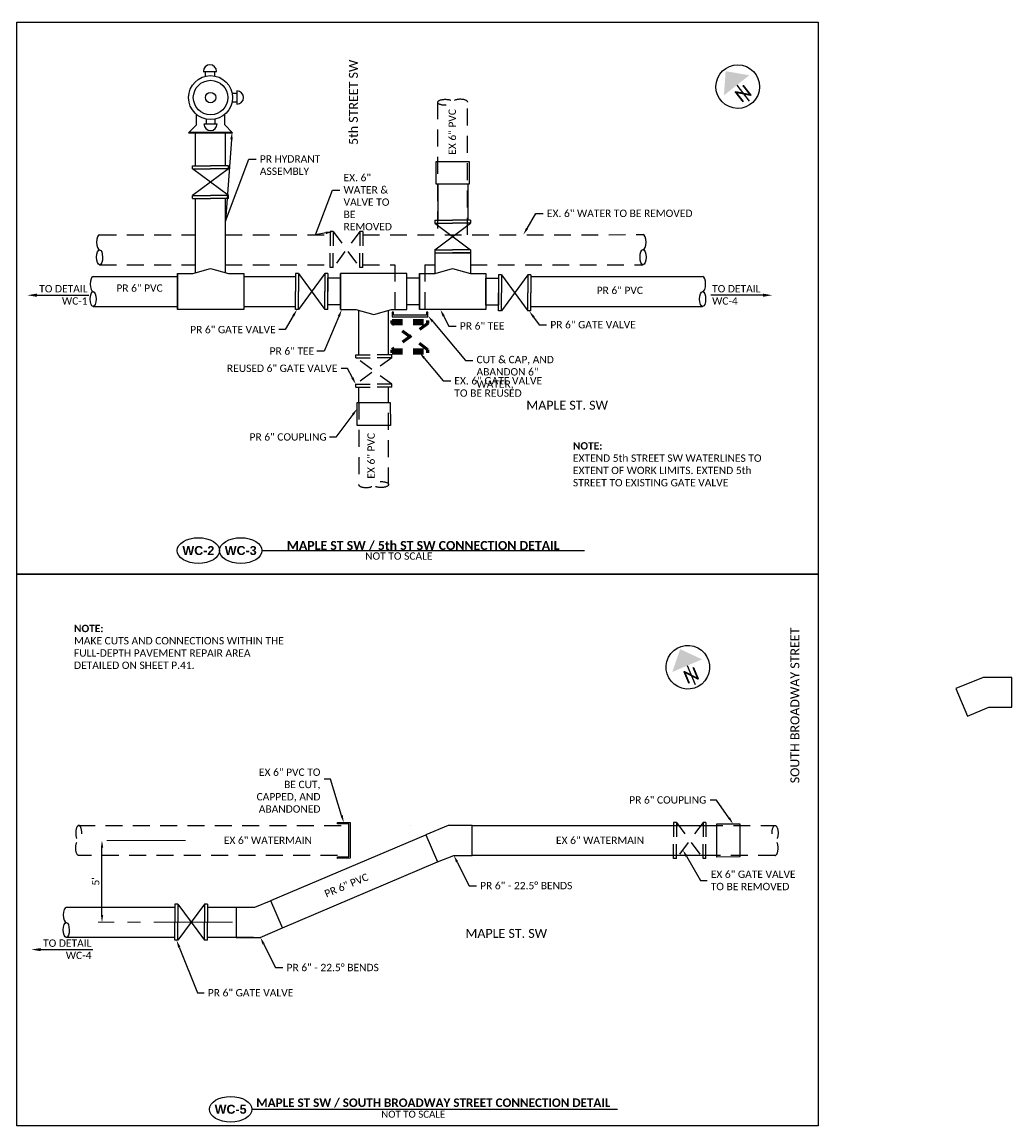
# Model space of a CAD drawing. Header units: feet. Extents: x 2205882 to 2207247, y 306378 to 307009.
# Tile 8 of 12: x 2207219 to 2207229, y 306942 to 306952. Entities that reach past the tile are written whole.
import ezdxf
from ezdxf import colors
from ezdxf.entities.mleader import LeaderData, LeaderLine
from ezdxf.enums import TextEntityAlignment as Align
from ezdxf.math import Vec2, Vec3

# ---------------------------------------------------------------- set-up
doc = ezdxf.new("R2010")
doc.units = ezdxf.units.FT
doc.header["$MEASUREMENT"] = 0
doc.header["$PDMODE"] = 3
doc.header["$PDSIZE"] = -1
for name, pattern in [('3', [0.22, 0.16, -0.06]), ('5', [0.1, 0.05, -0.05]), ('CENTER2', [1.125, 0.75, -0.125, 0.125, -0.125])]:
    doc.linetypes.add(name, pattern=pattern)
for name, color, linetype in [('SH_Border', 7, 'Continuous'), ('SH_Data', 7, 'Continuous'), ('SH_Text', 7, 'Continuous'), ('SH_TextH', 4, 'Continuous'), ('SH_TextM', 7, 'Continuous'), ('UT_P_Water', 133, 'Continuous'), ('UT_P_Water_Cells', 133, 'Continuous'), ('UT_X_Water', 10, '3')]:
    doc.layers.add(name, color=color, linetype=linetype)
doc.layers.add('SH_VPort', color=5, linetype='Continuous', plot=False)
doc.styles.add('Font 70-Main Title', font='calibri.ttf', dxfattribs={"width": 1.15, "height": 0.25})
doc.styles.add('Slanted-Sub Title', font='calibriz.ttf', dxfattribs={"height": 0.17})
doc.styles.add('Straight Normal (0.14) Font 30', font='calibri.ttf', dxfattribs={"height": 0.14})
doc.styles.add('Straight Sub-Title (0.17) Font 30', font='calibri.ttf', dxfattribs={"height": 0.17})
doc.styles.add('Straight-Normal', font='calibri.ttf', dxfattribs={"height": 0.14})
doc.styles.add('Straight-Norrmal', font='calibri.ttf', dxfattribs={"height": 0.14})
doc.styles.add('StraightNormal', font='calibri.ttf', dxfattribs={"height": 0.14})
doc.styles.add('WEQ-0.17 BOLD', font='arialbd.ttf', dxfattribs={"height": 0.17})
doc.dimstyles.new('Dec Straight 0', dxfattribs={"dimtxt": 0.14, "dimasz": 0.14, "dimexe": 0.07, "dimexo": 0.07, "dimgap": 0.05, "dimtad": 1, "dimdec": 0, "dimzin": 0, "dimdsep": 46, "dimtxsty": 'StraightNormal', "dimcen": 0.07, "dimclrd": 256, "dimclre": 256, "dimclrt": 256, "dimaunit": 1, "dimadec": 4, "dimazin": 0, "dimtfac": 1, "dimtdec": 0, "dimtofl": 0, "dimtmove": 0, "dimatfit": 3, "dimfxl": 1, "dimtolj": 1, "dimtzin": 0, "dimlwd": -1, "dimlwe": -1, "dimarcsym": 0})

# ---------------------------------------------------------------- blocks, each defined once
blk = doc.blocks.new('end-flat-1')
at = {"color": 10}
blk.add_ellipse((0, -0.083), major_axis=(0.0002, -0.0833), ratio=0.401763, start_param=3.141593, end_param=6.283185, dxfattribs=at)
blk.add_ellipse((0, -0.25), major_axis=(0.0002, -0.0833), ratio=0.401763, dxfattribs=at)
blk = doc.blocks.new('end-flat-2')
at = {"color": 10}
for centre, end_param in [((0, -0.083), 6.283185), ((0, -0.25), 9.424778)]:
    blk.add_ellipse(centre, major_axis=(0.0002, 0.0833), ratio=0.401763, start_param=3.141593, end_param=end_param, dxfattribs=at)
blk = doc.blocks.new('end-flat-4')
at = {"color": 133}
for centre, end_param in [((0, -0.083), 6.283185), ((0, -0.25), 9.424778)]:
    blk.add_ellipse(centre, major_axis=(0.0002, 0.0833), ratio=0.401763, start_param=3.141593, end_param=end_param, dxfattribs=at)
blk = doc.blocks.new('end-flat-5')
at = {"color": 133}
blk.add_ellipse((0, -0.083), major_axis=(0.0002, -0.0833), ratio=0.401763, start_param=3.141593, end_param=6.283185, dxfattribs=at)
blk.add_ellipse((0, -0.25), major_axis=(0.0002, -0.0833), ratio=0.401763, dxfattribs=at)
blk = doc.blocks.new('000VALVE_6')
for p, q in [((-0.148, 0.2), (-0.181, 0.2)), ((-0.181, 0.2), (-0.181, 0)), ((-0.148, 0.2), (-0.148, 0)), ((0.148, 0.2), (-0.148, -0.2)), ((-0.148, 0.2), (0.148, -0.2)), ((0.181, 0.2), (0.148, 0.2)), ((0.148, 0.2), (0.148, 0)), ((0.181, 0.2), (0.181, 0)), ((-0.181, -0.2), (-0.181, 0)), ((-0.148, -0.2), (-0.148, 0)), ((0.148, -0.2), (0.148, 0)), ((0.181, -0.2), (0.181, 0)), ((-0.148, -0.2), (-0.181, -0.2)), ((0.181, -0.2), (0.148, -0.2))]:
    blk.add_line(p, q)
blk = doc.blocks.new('end-flat-1-flat-2')
at = {"color": 10}
blk.add_ellipse((-0.25, 0), major_axis=(-0.0833, -0.0002), ratio=0.401763, dxfattribs=at)
blk.add_ellipse((-0.083, 0), major_axis=(-0.0833, -0.0002), ratio=0.401763, start_param=3.141593, end_param=6.283185, dxfattribs=at)
blk = doc.blocks.new('NARROW')
at = {"layer": 'SH_Data', "color": 7, "linetype": 'Continuous'}
blk.add_line((0, 0.033), (0, -0.354), dxfattribs=at)
blk.add_arc((0, 0), 0.415, 129.7798, 129.7633, dxfattribs=at)
blk.add_solid([(0, 0.374), (-0.308, 0.033), (0.308, 0.033)], dxfattribs=at)
at = {"layer": 'SH_Data', "color": 7, "linetype": 'Continuous', "style": 'Font 70-Main Title', "width": 1.15}
blk.add_text('N', height=0.25, dxfattribs=at).set_placement((-0.001, -0.166), align=Align.MIDDLE_CENTER)
blk = doc.blocks.new('*D1026')
at = {"layer": 'Defpoints', "color": 0, "transparency": 16777216}
for p in [(2207219.974, 306944.703), (2207220.805, 306944.703), (2207221.251, 306943.924, -86.942)]:
    blk.add_point(p, dxfattribs=at)
at = {"layer": 'SH_TextM', "linetype": 'CENTER2', "lineweight": 15, "transparency": 16777216}
for p, q in [((2207220.77, 306944.703), (2207219.939, 306944.703)), ((2207221.216, 306943.924), (2207219.939, 306943.924))]:
    blk.add_line(p, q, dxfattribs=at)
at = {"layer": 'SH_TextM', "transparency": 16777216}
blk.add_line((2207219.974, 306943.994), (2207219.974, 306944.633), dxfattribs=at)
for points in [[(2207219.963, 306944.633), (2207219.986, 306944.633), (2207219.974, 306944.703)], [(2207219.963, 306943.994), (2207219.986, 306943.994), (2207219.974, 306943.924)]]:
    blk.add_solid(points, dxfattribs=at)
at = {"layer": 'SH_TextM', "transparency": 16777216, "insert": (2207219.914, 306944.313), "char_height": 0.07, "attachment_point": 5, "rotation": 90, "style": 'StraightNormal'}
blk.add_mtext("\\A1;5'", dxfattribs=at)

msp = doc.modelspace()

# ---------------------------------------------------------------- linework, layer by layer
at = {"color": 252, "linetype": '5', "lineweight": 60}
for p, q in [((2207222.733, 306949.621, -252.133), (2207222.733, 306949.65, -252.133)), ((2207222.733, 306949.65, -252.133), (2207223.075, 306949.65, -252.133)), ((2207222.733, 306949.621, -252.133), (2207223.075, 306949.621, -252.133)), ((2207223.075, 306949.369, -252.133), (2207222.733, 306949.621, -252.133)), ((2207223.075, 306949.621, -252.133), (2207222.733, 306949.369, -252.133)), ((2207223.075, 306949.621, -252.133), (2207223.075, 306949.65, -252.133)), ((2207222.733, 306949.341, -252.133), (2207222.733, 306949.369, -252.133)), ((2207222.733, 306949.369, -252.133), (2207223.075, 306949.369, -252.133)), ((2207222.733, 306949.341, -252.133), (2207223.075, 306949.341, -252.133)), ((2207223.075, 306949.341, -252.133), (2207223.075, 306949.369, -252.133))]:
    msp.add_line(p, q, dxfattribs=at)
at = {"layer": 'SH_Border'}
for points in [[(2207221.496, 306947.46), (2207224.563, 306947.46)], [(2207221.4, 306942.145), (2207224.879, 306942.145)]]:
    msp.add_lwpolyline(points, dxfattribs=at)
for centre in [(2207220.891, 306947.46), (2207221.294, 306947.46), (2207221.198, 306942.145)]:
    msp.add_ellipse(centre, major_axis=(0.202, 0), ratio=0.60599, dxfattribs=at)
at = {"layer": 'SH_TextM', "color": 9, "linetype": 'ByBlock', "lineweight": -2}
for points in [[(2207219.355, 306949.889), (2207219.848, 306949.889)], [(2207226.261, 306949.889), (2207225.767, 306949.889)], [(2207219.392, 306943.664), (2207219.886, 306943.664)]]:
    msp.add_lwpolyline(points, dxfattribs=at)
at = {"layer": 'SH_TextM', "color": 9}
for points in [[(2207219.355, 306949.874), (2207219.265, 306949.889), (2207219.355, 306949.904)], [(2207226.261, 306949.874), (2207226.351, 306949.889), (2207226.261, 306949.904)], [(2207219.392, 306943.649), (2207219.302, 306943.664), (2207219.392, 306943.679)]]:
    msp.add_solid(points, dxfattribs=at)
at = {"layer": 'SH_VPort', "elevation": -1738.845}
for points in [[(2207219.163, 306952.487), (2207226.788, 306952.487), (2207226.788, 306947.237), (2207219.163, 306947.237)], [(2207219.163, 306947.237), (2207226.788, 306947.237), (2207226.788, 306941.987), (2207219.163, 306941.987)]]:
    msp.add_lwpolyline(points, close=True, dxfattribs=at)
at = {"layer": 'UT_P_Water'}
for p, q in [((2207221.581, 306944.13, 1.263), (2207223.056, 306944.756, -86.942)), ((2207221.69, 306943.872, 1.263), (2207223.165, 306944.498, -86.942)), ((2207220.668, 306944.066, -86.942), (2207219.634, 306944.066, -86.942)), ((2207221.356, 306944.066, -86.942), (2207220.977, 306944.066, -86.942)), ((2207220.668, 306943.781, -86.942), (2207219.634, 306943.781, -86.942)), ((2207221.416, 306943.781, -86.942), (2207220.977, 306943.781, -86.942))]:
    msp.add_line(p, q, dxfattribs=at)
for points, elevation in [([(2207223.467, 306950.945), (2207223.154, 306950.945), (2207223.152, 306951.161), (2207223.467, 306951.161)], -252.133), ([(2207222.402, 306948.867), (2207222.716, 306948.867), (2207222.718, 306948.651), (2207222.402, 306948.651)], -252.133), ([(2207228.356, 306946.254), (2207228.098, 306946.149), (2207228.207, 306945.886), (2207228.409, 306945.969), (2207228.63, 306945.969), (2207228.63, 306946.254)], -86.942), ([(2207222.213, 306944.546), (2207222.321, 306944.547), (2207222.321, 306944.86), (2207222.213, 306944.86), (2207222.213, 306944.874), (2207222.335, 306944.874), (2207222.335, 306944.533), (2207222.213, 306944.532)], -86.942), ([(2207223.267, 306944.845), (2207223.056, 306944.756), (2207223.165, 306944.498), (2207223.321, 306944.56), (2207223.496, 306944.56), (2207223.496, 306944.845)], -86.942), ([(2207226.041, 306944.86), (2207226.041, 306944.547), (2207225.824, 306944.545), (2207225.824, 306944.861)], -86.942), ([(2207221.48, 306943.781), (2207221.691, 306943.871), (2207221.581, 306944.129), (2207221.426, 306944.066), (2207221.251, 306944.066), (2207221.251, 306943.781)], -86.942)]:
    msp.add_lwpolyline(points, close=True, dxfattribs=dict(at, elevation=elevation))
at = {"layer": 'UT_P_Water', "elevation": -86.942}
for points in [[(2207223.491, 306944.845), (2207225.824, 306944.845)], [(2207225.824, 306944.56), (2207223.496, 306944.56)]]:
    msp.add_lwpolyline(points, dxfattribs=at)
at = {"layer": 'UT_P_Water_Cells'}
for p, q in [((2207220.938, 306952.018, -252.133), (2207221.063, 306952.018, -252.133)), ((2207221.258, 306951.832, -252.133), (2207221.258, 306951.706, -252.133)), ((2207220.872, 306951.509, -252.133), (2207220.872, 306951.61, -252.133)), ((2207221.143, 306951.509, -252.133), (2207221.143, 306951.61, -252.133)), ((2207220.872, 306951.509, -252.133), (2207220.798, 306951.435, -252.133)), ((2207220.798, 306951.435, -252.133), (2207221.216, 306951.435, -252.133)), ((2207220.804, 306951.441, -252.133), (2207221.211, 306951.441, -252.133)), ((2207220.945, 306951.518, -252.133), (2207221.07, 306951.518, -252.133)), ((2207221.216, 306951.435, -252.133), (2207221.143, 306951.509, -252.133)), ((2207223.168, 306950.945, -252.133), (2207223.168, 306950.602, -252.133)), ((2207223.453, 306950.945, -252.133), (2207223.453, 306950.602, -252.133)), ((2207223.142, 306950.095, -252.133), (2207223.142, 306950.293, -252.133)), ((2207223.479, 306950.293, -252.133), (2207223.479, 306950.095, -252.133)), ((2207219.89, 306950.066, -252.133), (2207220.691, 306950.066, -252.133)), ((2207221.324, 306950.066, -252.133), (2207221.815, 306950.066, -252.133)), ((2207224.054, 306950.066, -252.133), (2207225.688, 306950.066, -252.133)), ((2207219.89, 306949.782, -252.133), (2207220.691, 306949.782, -252.133)), ((2207221.324, 306949.782, -252.133), (2207221.815, 306949.782, -252.133)), ((2207224.054, 306949.782, -252.133), (2207225.688, 306949.782, -252.133)), ((2207222.416, 306949.323, -252.133), (2207222.416, 306949.746, -252.133)), ((2207222.701, 306949.323, -252.133), (2207222.701, 306949.746, -252.133)), ((2207222.416, 306948.867, -252.133), (2207222.416, 306949.014, -252.133)), ((2207222.701, 306948.867, -252.133), (2207222.701, 306949.014, -252.133))]:
    msp.add_line(p, q, dxfattribs=at)
at = {"layer": 'UT_P_Water_Cells', "elevation": -252.133}
for points in [[(2207220.958, 306951.972), (2207220.958, 306952.018), (2207221.043, 306952.018), (2207221.043, 306951.975)], [(2207221.213, 306951.812), (2207221.258, 306951.812), (2207221.258, 306951.726), (2207221.213, 306951.726)], [(2207220.965, 306951.564), (2207220.965, 306951.518), (2207221.05, 306951.518), (2207221.05, 306951.564)], [(2207220.865, 306951.12), (2207220.865, 306951.435)], [(2207221.149, 306951.12), (2207221.149, 306951.435)], [(2207220.865, 306950.103), (2207220.865, 306950.811)], [(2207221.149, 306950.103), (2207221.149, 306950.811)], [(2207223.142, 306950.293), (2207223.479, 306950.293)], [(2207220.691, 306950.095), (2207220.691, 306949.754), (2207220.691, 306950.095), (2207220.839, 306950.095), (2207221.007, 306950.143), (2207221.176, 306950.095), (2207221.324, 306950.095), (2207221.324, 306949.754), (2207220.691, 306949.754)], [(2207220.839, 306950.095), (2207221.007, 306950.143), (2207221.176, 306950.095)]]:
    msp.add_lwpolyline(points, dxfattribs=at)
for points in [[(2207222.243, 306949.754), (2207222.243, 306950.095), (2207222.243, 306949.754), (2207222.39, 306949.754), (2207222.559, 306949.705), (2207222.727, 306949.754), (2207222.875, 306949.754), (2207222.875, 306950.095), (2207222.243, 306950.095)], [(2207222.994, 306950.095), (2207222.994, 306949.754), (2207222.994, 306950.095), (2207223.142, 306950.095), (2207223.31, 306950.143), (2207223.479, 306950.095), (2207223.627, 306950.095), (2207223.627, 306949.754), (2207222.994, 306949.754)], [(2207222.124, 306949.796), (2207222.124, 306950.053), (2207222.243, 306950.053), (2207222.243, 306949.796)], [(2207222.875, 306949.796), (2207222.875, 306950.053), (2207222.994, 306950.053), (2207222.994, 306949.796)], [(2207223.627, 306949.794), (2207223.627, 306950.05), (2207223.746, 306950.05), (2207223.746, 306949.794)], [(2207223.075, 306949.729), (2207223.06, 306949.729), (2207223.06, 306949.698), (2207222.747, 306949.698), (2207222.747, 306949.729), (2207222.733, 306949.729), (2207222.733, 306949.684), (2207223.075, 306949.684)]]:
    msp.add_lwpolyline(points, close=True, dxfattribs=at)
at = {"layer": 'UT_P_Water_Cells'}
for radius in [0.209, 0.164, 0.0497]:
    msp.add_circle((2207221.007, 306951.769, -252.133), radius, dxfattribs=at)
for centre, start, end in [((2207221.001, 306952.018, -252.133), 0, 180), ((2207221.258, 306951.769, -252.133), 270, 90), ((2207221.007, 306951.518, -252.133), 180, 0)]:
    msp.add_arc(centre, 0.0627, start, end, dxfattribs=at)
at = {"layer": 'UT_X_Water'}
for p, q in [((2207222.761, 306950.179, -252.133), (2207222.761, 306949.698, -252.133)), ((2207223.046, 306950.179, -252.133), (2207223.046, 306949.698, -252.133))]:
    msp.add_line(p, q, dxfattribs=at)
for points, elevation in [([(2207223.166, 306951.724), (2207223.166, 306950.464)], -252.133), ([(2207223.451, 306950.464), (2207223.451, 306951.724)], -252.133), ([(2207219.951, 306950.464), (2207220.865, 306950.464)], -252.133), ([(2207221.149, 306950.464), (2207222.146, 306950.464)], -252.133), ([(2207222.455, 306950.464), (2207225.121, 306950.465)], -252.133), ([(2207219.952, 306950.179), (2207220.865, 306950.179)], -252.133), ([(2207221.149, 306950.179), (2207222.146, 306950.179)], -252.133), ([(2207222.455, 306950.179), (2207222.761, 306950.179)], -252.133), ([(2207223.046, 306950.179), (2207223.142, 306950.179)], -252.133), ([(2207223.479, 306950.179), (2207225.121, 306950.179)], -252.133), ([(2207222.416, 306948.867), (2207222.416, 306948.089)], -252.133), ([(2207222.701, 306948.089), (2207222.701, 306948.867)], -252.133), ([(2207219.748, 306944.845), (2207222.321, 306944.845)], -86.942), ([(2207225.72, 306944.845), (2207226.376, 306944.845)], -86.942), ([(2207222.213, 306944.56), (2207219.753, 306944.56)], -86.942), ([(2207226.377, 306944.56), (2207225.72, 306944.56)], -86.942)]:
    msp.add_lwpolyline(points, dxfattribs=dict(at, elevation=elevation))
at = {"layer": 'UT_X_Water', "elevation": -86.942}
msp.add_lwpolyline([(2207222.907, 306944.845), (2207222.907, 306944.845)], close=True, dxfattribs=at)

# ---------------------------------------------------------------- block references
at = {"xscale": 0.855, "yscale": 0.855, "zscale": 0.855}
for name, p in [('end-flat-1', (2207219.951, 306950.464, -252.133)), ('end-flat-2', (2207225.121, 306950.465, -252.133)), ('end-flat-5', (2207219.89, 306950.066, -252.133)), ('end-flat-4', (2207225.688, 306950.066, -252.133)), ('end-flat-5', (2207219.634, 306944.065, -86.942))]:
    msp.add_blockref(name, p, dxfattribs=at)
at = {"layer": 'SH_Border', "xscale": 0.5, "yscale": 0.5, "zscale": 0.5}
for p, rotation in [((2207226.022, 306951.873), 38.18755425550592), ((2207225.547, 306946.35), 22.98299999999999)]:
    msp.add_blockref('NARROW', p, dxfattribs=dict(at, rotation=rotation))
at = {"layer": 'UT_P_Water', "xscale": 0.8550071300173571, "yscale": 0.8550071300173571, "zscale": 0.8550071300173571, "rotation": 89.99995473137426}
msp.add_blockref('000VALVE_6', (2207223.31, 306950.448, -252.133), dxfattribs=at)
at = {"layer": 'UT_P_Water', "xscale": 0.8550071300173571, "yscale": 0.8550071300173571, "zscale": 0.8550071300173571}
msp.add_blockref('000VALVE_6', (2207220.823, 306943.924, -86.942), dxfattribs=at)
at = {"layer": 'UT_P_Water_Cells', "xscale": 0.855, "yscale": 0.855, "zscale": 0.855, "rotation": 270}
msp.add_blockref('000VALVE_6', (2207221.007, 306950.965, -252.133), dxfattribs=at)
at = {"layer": 'UT_P_Water_Cells', "xscale": 0.855, "yscale": 0.855, "zscale": 0.855}
for p in [(2207221.969, 306949.924, -252.133), (2207223.9, 306949.911, -252.133)]:
    msp.add_blockref('000VALVE_6', p, dxfattribs=at)
at = {"layer": 'UT_X_Water', "xscale": 0.855, "yscale": 0.855, "zscale": 0.855}
for name, p in [('end-flat-1-flat-2', (2207223.453, 306951.724, -252.133)), ('000VALVE_6', (2207222.3, 306950.323, -252.133)), ('000VALVE_6', (2207225.565, 306944.703, -86.942))]:
    msp.add_blockref(name, p, dxfattribs=at)
at = {"layer": 'UT_X_Water'}
for name, p, xscale, yscale, zscale, rotation in [('000VALVE_6', (2207222.559, 306949.168, -252.133), 0.8550071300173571, 0.8550071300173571, 0.8550071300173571, 269.9999547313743), ('end-flat-1-flat-2', (2207222.416, 306948.088, -252.133), 0.855, 0.855, 0.855, 180), ('end-flat-1-flat-2', (2207219.753, 306944.56, -86.942), -0.8550000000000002, 0.8550000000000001, 0.855, 90.00003843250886), ('end-flat-1-flat-2', (2207226.377, 306944.56, -86.942), 0.855, 0.855, 0.855, 270)]:
    msp.add_blockref(name, p, dxfattribs=dict(at, xscale=xscale, yscale=yscale, zscale=zscale, rotation=rotation))

# ---------------------------------------------------------------- texts
at = {"layer": 'SH_Text'}
for s, width, gutter_width, insert, char_height, attachment_point, style in [('{\\fCalibri|b1|i0|c0|p34;MAPLE ST SW / 5th ST SW CONNECTION DETAIL}', 3.26599, 0.425, (2207223.03, 306947.46), 0.085, 8, 'Straight Sub-Title (0.17) Font 30'), ('WC-2', 0.44087, 0.212, (2207220.891, 306947.46), 0.085, 5, 'WEQ-0.17 BOLD'), ('WC-3', 0.44087, 0.212, (2207221.294, 306947.46), 0.085, 5, 'WEQ-0.17 BOLD'), ('NOT TO SCALE', 3.17987, 0.35, (2207222.798, 306947.443), 0.07, 2, 'Straight Normal (0.14) Font 30'), ('{\\fCalibri|b1|i0|c0|p34;MAPLE ST SW / SOUTH BROADWAY STREET CONNECTION DETAIL}', 4.02546, 0.404, (2207223.126, 306942.162, -86.942), 0.08075, 8, 'Straight Sub-Title (0.17) Font 30'), ('WC-5', 0.44087, 0.212, (2207221.198, 306942.145), 0.085, 5, 'WEQ-0.17 BOLD'), ('NOT TO SCALE', 3.02088, 0.333, (2207222.935, 306942.132, -86.942), 0.0665, 2, 'Straight Normal (0.14) Font 30')]:
    msp.add_mtext_dynamic_manual_height_columns(s, width=width, gutter_width=gutter_width, heights=[0], dxfattribs=dict(at, insert=insert, char_height=char_height, attachment_point=attachment_point, style=style))
at = {"layer": 'SH_TextH', "char_height": 0.085, "attachment_point": 8, "rotation": 90, "style": 'Slanted-Sub Title'}
for s, insert, width in [('5th STREET SW', (2207222.409, 306951.724, -252.133), 0.92975), ('SOUTH BROADWAY STREET', (2207226.609, 306945.987), 1.68478)]:
    msp.add_mtext(s, dxfattribs=dict(at, insert=insert, width=width))
at = {"layer": 'SH_TextH', "char_height": 0.085, "width": 0.81837, "attachment_point": 8, "style": 'Slanted-Sub Title'}
for insert in [(2207224.399, 306948.799, -252.133), (2207223.82, 306943.775)]:
    msp.add_mtext('MAPLE ST. SW', dxfattribs=dict(at, insert=insert))
at = {"layer": 'SH_TextM', "char_height": 0.07, "attachment_point": 1, "rotation": 90, "style": 'Straight Normal (0.14) Font 30'}
for insert in [(2207223.271, 306951.225, -252.133), (2207222.499, 306948.144, -252.133)]:
    msp.add_mtext('EX 6" PVC', dxfattribs=dict(at, insert=insert))
at = {"layer": 'SH_TextM', "char_height": 0.07}
for s, insert, width, attachment_point, style in [('TO DETAIL\\PWC-1', (2207219.837, 306949.986), 0.58884, 3, 'Straight-Norrmal'), ('PR 6" PVC', (2207220.111, 306949.992), 1.57188, 1, 'Straight-Norrmal'), ('PR 6" PVC', (2207224.68, 306949.97), 1.57188, 1, 'Straight-Norrmal'), ('TO DETAIL\\PWC-4', (2207225.778, 306949.986), 0.58884, 1, 'Straight-Norrmal'), ('{\\fCalibri|b1|i0|c0|p34;NOTE:\\P}EXTEND 5th STREET SW WATERLINES TO EXTENT OF WORK LIMITS. EXTEND 5th STREET TO EXISTING GATE VALVE', (2207224.454, 306948.491), 2.01076, 1, 'Straight-Normal'), ('{\\fCalibri|b1|i0|c0|p34;NOTE:\\P}MAKE CUTS AND CONNECTIONS WITHIN THE FULL-DEPTH PAVEMENT REPAIR AREA DETAILED ON SHEET P.41. ', (2207219.708, 306946.754), 2.01076, 1, 'Straight-Normal'), ('TO DETAIL\\PWC-4', (2207219.874, 306943.761), 0.58884, 3, 'Straight-Norrmal')]:
    msp.add_mtext(s, dxfattribs=dict(at, insert=insert, width=width, attachment_point=attachment_point, style=style))
at = {"layer": 'SH_TextM', "char_height": 0.07, "attachment_point": 1, "style": 'Straight Normal (0.14) Font 30'}
for insert in [(2207221.133, 306944.739), (2207224.293, 306944.739)]:
    msp.add_mtext('EX 6" WATERMAIN', dxfattribs=dict(at, insert=insert))
at = {"layer": 'SH_TextM', "insert": (2207222.082, 306944.224), "char_height": 0.07, "width": 1.57188, "attachment_point": 1, "rotation": 22.5, "style": 'Straight-Norrmal'}
msp.add_mtext('PR 6" PVC', dxfattribs=at)

# ---------------------------------------------------------------- dimensions: what is measured, and where the dimension line sits
at = {"layer": 'SH_TextM'}
dim = msp.add_linear_dim(base=(2207219.974, 306944.703), p1=(2207221.251, 306943.924, -86.942), p2=(2207220.805, 306944.703), angle=90, text="5'", dimstyle='Dec Straight 0', override={"dimpost": "'", "dimlwe": 15}, dxfattribs=at)
dim.commit()
dim.dimension.update_dxf_attribs({"geometry": '*D1026', "text_midpoint": (2207219.914, 306944.313)})

# ---------------------------------------------------------------- leaders
ml = msp.add_multileader_mtext('Standard', dxfattribs=at)
ml.set_content('PR HYDRANT ASSEMBLY', color=256, style='StraightNormal')
ml.set_leader_properties(color=256, lineweight=-1)
ml.build(insert=Vec2(0, 0))
ml.multileader.update_dxf_attribs({"text_left_attachment_type": 2, "text_right_attachment_type": 2, "dogleg_length": 0.14, "arrow_head_size": 0.07, "scale": 0.5})
ctx = ml.context
ctx.base_point, ctx.scale, ctx.char_height, ctx.arrow_head_size, ctx.landing_gap_size, ctx.plane_origin = Vec3(2207221.441, 306951.184, -252.133), 0.5, 0.07, 0.07, 0.035, Vec3(2207220.993, 306951.223, -252.133)
ctx.left_attachment, ctx.right_attachment = 2, 2
notes = []
notes.append((ctx, [(0, (1, 1, 0), (2207221.371, 306951.184, -252.133), (1, 0), 0.07, [(1, [(2207221.211, 306951.441, -252.133), (2207221.149, 306950.592, -252.133)], 0, [])])]))
ctx.mtext.insert, ctx.mtext.width, ctx.mtext.flow_direction = Vec3(2207221.476, 306951.22, -252.133), 1.42006, 5
ml = msp.add_multileader_mtext('Standard', dxfattribs=at)
ml.set_content('EX. 6" WATER & VALVE TO BE REMOVED', color=256, style='StraightNormal')
ml.set_leader_properties(color=256, lineweight=-1)
ml.build(insert=Vec2(0, 0))
ml.multileader.update_dxf_attribs({"text_left_attachment_type": 2, "text_right_attachment_type": 2, "dogleg_length": 0.14, "arrow_head_size": 0.07, "scale": 0.5})
ctx = ml.context
ctx.base_point, ctx.scale, ctx.char_height, ctx.arrow_head_size, ctx.landing_gap_size, ctx.plane_origin = Vec3(2207222.237, 306950.889, -252.133), 0.5, 0.07, 0.07, 0.035, Vec3(2207221.663, 306950.464, -252.133)
ctx.left_attachment, ctx.right_attachment = 2, 2
notes.append((ctx, [(1, (1, 1, 0), (2207222.167, 306950.889, -252.133), (1, 0), 0.07, [(0, [(2207222.173, 306950.494, -252.133), (2207222.006, 306950.464, -252.133)], 0, [])])]))
ctx.mtext.insert, ctx.mtext.width, ctx.mtext.flow_direction = Vec3(2207222.272, 306951.043, -252.133), 0.91901, 5
ml = msp.add_multileader_mtext('Standard', dxfattribs=at)
ml.set_content('EX. 6" WATER TO BE REMOVED', color=256, style='StraightNormal')
ml.set_leader_properties(color=256, lineweight=-1)
ml.build(insert=Vec2(0, 0))
ml.multileader.update_dxf_attribs({"text_left_attachment_type": 2, "text_right_attachment_type": 2, "dogleg_length": 0.14, "arrow_head_size": 0.07, "scale": 0.5})
ctx = ml.context
ctx.base_point, ctx.scale, ctx.char_height, ctx.arrow_head_size, ctx.landing_gap_size, ctx.plane_origin = Vec3(2207224.172, 306950.667, -252.133), 0.5, 0.07, 0.07, 0.035, Vec3(2207223.792, 306951.216, -252.133)
ctx.left_attachment, ctx.right_attachment = 2, 2
notes.append((ctx, [(0, (1, 1, 0), (2207224.102, 306950.667, -252.133), (1, 0), 0.07, [(0, [(2207223.982, 306950.464, -252.133)], 0, [])])]))
ctx.mtext.insert, ctx.mtext.flow_direction = Vec3(2207224.207, 306950.703, -252.133), 5
ml = msp.add_multileader_mtext('Standard', dxfattribs=at)
ml.set_content('PR 6" GATE VALVE', color=256, style='StraightNormal')
ml.set_leader_properties(color=256, lineweight=-1)
ml.build(insert=Vec2(0, 0))
ml.multileader.update_dxf_attribs({"text_left_attachment_type": 2, "text_right_attachment_type": 2, "dogleg_length": 0.125, "arrow_head_size": 0.07, "scale": 0.5})
ctx = ml.context
ctx.base_point, ctx.scale, ctx.char_height, ctx.arrow_head_size, ctx.landing_gap_size, ctx.plane_origin = Vec3(2207220.778, 306949.562, -165.19), 0.5, 0.07, 0.07, 0.035, Vec3(2207220.014, 306949.94, -165.19)
ctx.left_attachment, ctx.right_attachment = 2, 2
notes.append((ctx, [(1, (1, 1, 0), (2207221.718, 306949.562, -165.19), (-1, 0), 0.0625, [(1, [(2207221.829, 306949.753, -165.19)], 0, [])])]))
ctx.mtext.insert, ctx.mtext.flow_direction = Vec3(2207220.813, 306949.597, -165.19), 5
ml = msp.add_multileader_mtext('Standard', dxfattribs=at)
ml.set_content('PR 6" TEE', color=256, style='StraightNormal')
ml.set_leader_properties(color=256, lineweight=-1)
ml.build(insert=Vec2(0, 0))
ml.multileader.update_dxf_attribs({"text_left_attachment_type": 2, "text_right_attachment_type": 2, "dogleg_length": 0.14, "arrow_head_size": 0.07, "scale": 0.5})
ctx = ml.context
ctx.base_point, ctx.scale, ctx.char_height, ctx.arrow_head_size, ctx.landing_gap_size, ctx.plane_origin = Vec3(2207221.534, 306949.357, -252.133), 0.5, 0.07, 0.07, 0.035, Vec3(2207221.578, 306949.702, -252.133)
ctx.left_attachment, ctx.right_attachment = 2, 2
notes.append((ctx, [(1, (1, 1, 0), (2207222.087, 306949.357, -252.133), (-1, 0), 0.07, [(0, [(2207222.255, 306949.752, -252.133)], 0, [])])]))
ctx.mtext.insert, ctx.mtext.flow_direction = Vec3(2207221.569, 306949.393, -252.133), 5
ml = msp.add_multileader_mtext('Standard', dxfattribs=at)
ml.set_content('CUT & CAP, AND ABANDON 6" WATER,', color=256, style='StraightNormal')
ml.set_leader_properties(color=256, lineweight=-1)
ml.build(insert=Vec2(0, 0))
ml.multileader.update_dxf_attribs({"text_left_attachment_type": 2, "text_right_attachment_type": 2, "dogleg_length": 0.14, "arrow_head_size": 0.07, "scale": 0.5})
ctx = ml.context
ctx.base_point, ctx.scale, ctx.char_height, ctx.arrow_head_size, ctx.landing_gap_size, ctx.plane_origin = Vec3(2207223.502, 306949.268, -252.133), 0.5, 0.07, 0.07, 0.035, Vec3(2207223.081, 306949.627, -252.133)
ctx.left_attachment, ctx.right_attachment = 2, 2
notes.append((ctx, [(0, (1, 1, 0), (2207223.432, 306949.268, -252.133), (1, 0), 0.07, [(1, [(2207223.075, 306949.693, -252.133)], 0, [])])]))
ctx.mtext.insert, ctx.mtext.width, ctx.mtext.flow_direction = Vec3(2207223.537, 306949.312, -252.133), 1.77633, 5
ml = msp.add_multileader_mtext('Standard', dxfattribs=at)
ml.set_content('PR 6" TEE', color=256, style='StraightNormal')
ml.set_leader_properties(color=256, lineweight=-1)
ml.build(insert=Vec2(0, 0))
ml.multileader.update_dxf_attribs({"text_left_attachment_type": 2, "text_right_attachment_type": 2, "dogleg_length": 0.14, "arrow_head_size": 0.07, "scale": 0.5})
ctx = ml.context
ctx.base_point, ctx.scale, ctx.char_height, ctx.arrow_head_size, ctx.landing_gap_size, ctx.plane_origin = Vec3(2207223.344, 306949.596, -252.133), 0.5, 0.07, 0.07, 0.035, Vec3(2207223.192, 306949.754, -252.133)
ctx.left_attachment, ctx.right_attachment = 2, 2
notes.append((ctx, [(0, (1, 1, 0), (2207223.274, 306949.596, -252.133), (1, 0), 0.07, [(0, [(2207223.192, 306949.754, -252.133)], 0, [])])]))
ctx.mtext.insert, ctx.mtext.flow_direction = Vec3(2207223.379, 306949.632, -252.133), 5
ml = msp.add_multileader_mtext('Standard', dxfattribs=at)
ml.set_content('PR 6" GATE VALVE', color=256, style='StraightNormal')
ml.set_leader_properties(color=256, lineweight=-1)
ml.build(insert=Vec2(0, 0))
ml.multileader.update_dxf_attribs({"text_left_attachment_type": 2, "text_right_attachment_type": 2, "dogleg_length": 0.14, "arrow_head_size": 0.07, "scale": 0.5})
ctx = ml.context
ctx.base_point, ctx.scale, ctx.char_height, ctx.arrow_head_size, ctx.landing_gap_size, ctx.plane_origin = Vec3(2207224.204, 306949.608, -252.133), 0.5, 0.07, 0.07, 0.035, Vec3(2207224.039, 306949.737, -252.133)
ctx.left_attachment, ctx.right_attachment = 2, 2
notes.append((ctx, [(0, (1, 1, 0), (2207224.134, 306949.608, -252.133), (1, 0), 0.07, [(0, [(2207224.039, 306949.737, -252.133)], 0, [])])]))
ctx.mtext.insert, ctx.mtext.flow_direction = Vec3(2207224.239, 306949.644, -252.133), 5
ml = msp.add_multileader_mtext('Standard', dxfattribs=at)
ml.set_content('EX. 6" GATE VALVE TO BE REUSED', color=256, style='StraightNormal')
ml.set_leader_properties(color=256, lineweight=-1)
ml.build(insert=Vec2(0, 0))
ml.multileader.update_dxf_attribs({"text_right_attachment_type": 2, "dogleg_length": 0.14, "arrow_head_size": 0.07, "scale": 0.5})
ctx = ml.context
ctx.base_point, ctx.scale, ctx.char_height, ctx.arrow_head_size, ctx.landing_gap_size, ctx.plane_origin = Vec3(2207223.291, 306949.075, -252.133), 0.5, 0.07, 0.07, 0.035, Vec3(2207223.001, 306949.279, -252.133)
ctx.right_attachment = 2
notes.append((ctx, [(0, (1, 1, 0), (2207223.221, 306949.075, -252.133), (1, 0), 0.07, [(1, [(2207222.994, 306949.345, -252.133)], 0, [])])]))
ctx.mtext.insert, ctx.mtext.width, ctx.mtext.flow_direction = Vec3(2207223.326, 306949.11, -252.133), 1.75878, 5
ml = msp.add_multileader_mtext('Standard', dxfattribs=at)
ml.set_content('REUSED 6" GATE VALVE', color=256, style='StraightNormal')
ml.set_leader_properties(color=256, lineweight=-1)
ml.build(insert=Vec2(0, 0))
ml.multileader.update_dxf_attribs({"text_left_attachment_type": 2, "text_right_attachment_type": 2, "dogleg_length": 0.125, "arrow_head_size": 0.07, "scale": 0.5})
ctx = ml.context
ctx.base_point, ctx.scale, ctx.char_height, ctx.arrow_head_size, ctx.landing_gap_size, ctx.plane_origin = Vec3(2207221.131, 306949.193, -165.19), 0.5, 0.07, 0.07, 0.035, Vec3(2207220.556, 306949.606, -165.19)
ctx.left_attachment, ctx.right_attachment, ctx.text_align_type = 2, 2, 2
notes.append((ctx, [(1, (1, 1, 0), (2207222.311, 306949.193, -165.19), (-1, 0), 0.0625, [(1, [(2207222.388, 306949.042, -165.19)], 0, [])])]))
ctx.mtext.insert, ctx.mtext.alignment, ctx.mtext.flow_direction = Vec3(2207222.213, 306949.229, -165.19), 3, 5
ml = msp.add_multileader_mtext('Standard', dxfattribs=at)
ml.set_content('PR 6" COUPLING', color=256, style='StraightNormal')
ml.set_leader_properties(color=256, lineweight=-1)
ml.build(insert=Vec2(0, 0))
ml.multileader.update_dxf_attribs({"text_left_attachment_type": 2, "text_right_attachment_type": 2, "dogleg_length": 0.125, "arrow_head_size": 0.07, "scale": 0.5})
ctx = ml.context
ctx.base_point, ctx.scale, ctx.char_height, ctx.arrow_head_size, ctx.landing_gap_size, ctx.plane_origin = Vec3(2207221.343, 306948.54, -165.19), 0.5, 0.07, 0.07, 0.035, Vec3(2207220.556, 306948.89, -165.19)
ctx.left_attachment, ctx.right_attachment = 2, 2
notes.append((ctx, [(1, (1, 1, 0), (2207222.2, 306948.54, -165.19), (-1, 0), 0.0625, [(1, [(2207222.402, 306948.809, -165.19)], 0, [])])]))
ctx.mtext.insert, ctx.mtext.flow_direction = Vec3(2207221.378, 306948.576, -165.19), 5
ml = msp.add_multileader_mtext('Standard', dxfattribs=at)
ml.set_content('EX 6" PVC TO BE CUT, CAPPED, AND ABANDONED', color=256, style='StraightNormal')
ml.set_leader_properties(color=256, lineweight=-1)
ml.build(insert=Vec2(0, 0))
ml.multileader.update_dxf_attribs({"text_left_attachment_type": 2, "text_right_attachment_type": 2, "dogleg_length": 0.125, "arrow_head_size": 0.07, "scale": 0.5})
ctx = ml.context
ctx.base_point, ctx.scale, ctx.char_height, ctx.arrow_head_size, ctx.landing_gap_size, ctx.plane_origin = Vec3(2207220.796, 306945.285, -86.942), 0.5, 0.07, 0.07, 0.035, Vec3(2207222.274, 306944.874, -86.942)
ctx.left_attachment, ctx.right_attachment, ctx.text_align_type = 2, 2, 2
notes.append((ctx, [(0, (1, 1, 0), (2207222.149, 306945.285, -86.942), (-1, 0), 0.0625, [(0, [(2207222.274, 306944.874, -86.942)], 0, [])])]))
ctx.mtext.insert, ctx.mtext.width, ctx.mtext.alignment, ctx.mtext.flow_direction = Vec3(2207222.052, 306945.387, -86.942), 1.31929, 3, 5
ml = msp.add_multileader_mtext('Standard', dxfattribs=at)
ml.set_content('PR 6" COUPLING', color=256, style='StraightNormal')
ml.set_leader_properties(color=256, lineweight=-1)
ml.build(insert=Vec2(0, 0))
ml.multileader.update_dxf_attribs({"text_left_attachment_type": 2, "text_right_attachment_type": 2, "dogleg_length": 0.125, "arrow_head_size": 0.07, "scale": 0.5})
ctx = ml.context
ctx.base_point, ctx.scale, ctx.char_height, ctx.arrow_head_size, ctx.landing_gap_size, ctx.plane_origin = Vec3(2207224.964, 306945.087, -86.942), 0.5, 0.07, 0.07, 0.035, Vec3(2207225.501, 306944.845, -86.942)
ctx.left_attachment, ctx.right_attachment, ctx.text_align_type = 2, 2, 2
notes.append((ctx, [(1, (1, 1, 0), (2207225.821, 306945.087, -86.942), (-1, 0), 0.0625, [(0, [(2207225.978, 306944.86, -86.942)], 0, [])])]))
ctx.mtext.insert, ctx.mtext.alignment, ctx.mtext.flow_direction = Vec3(2207225.723, 306945.123, -86.942), 3, 5
ml = msp.add_multileader_mtext('Standard', dxfattribs=at)
ml.set_content('EX 6" GATE VALVE\\PTO BE REMOVED', color=256, style='StraightNormal')
ml.set_leader_properties(color=256, lineweight=-1)
ml.build(insert=Vec2(0, 0))
ml.multileader.update_dxf_attribs({"text_left_attachment_type": 2, "text_right_attachment_type": 2, "dogleg_length": 0.125, "arrow_head_size": 0.07, "scale": 0.5})
ctx = ml.context
ctx.base_point, ctx.scale, ctx.char_height, ctx.arrow_head_size, ctx.landing_gap_size, ctx.plane_origin = Vec3(2207225.73, 306944.321, -86.942), 0.5, 0.07, 0.07, 0.035, Vec3(2207225.089, 306944.845, -86.942)
ctx.left_attachment, ctx.right_attachment = 2, 2
notes.append((ctx, [(0, (1, 1, 0), (2207225.667, 306944.321, -86.942), (1, 0), 0.0625, [(0, [(2207225.499, 306944.613, -86.942)], 0, [])])]))
ctx.mtext.insert, ctx.mtext.flow_direction = Vec3(2207225.765, 306944.416, -86.942), 5
ml = msp.add_multileader_mtext('Standard', dxfattribs=at)
ml.set_content('PR 6" - 22.5%%D BENDS', color=256, style='StraightNormal')
ml.set_leader_properties(color=256, lineweight=-1)
ml.build(insert=Vec2(0, 0))
ml.multileader.update_dxf_attribs({"text_left_attachment_type": 2, "text_right_attachment_type": 2, "dogleg_length": 0.14, "arrow_head_size": 0.07, "scale": 0.5})
ctx = ml.context
ctx.base_point, ctx.scale, ctx.char_height, ctx.arrow_head_size, ctx.landing_gap_size, ctx.plane_origin = Vec3(2207223.536, 306944.272, -86.942), 0.5, 0.07, 0.07, 0.035, Vec3(2207223.491, 306943.712, -86.942)
ctx.left_attachment, ctx.right_attachment = 2, 2
notes.append((ctx, [(0, (1, 1, 0), (2207223.466, 306944.272, -86.942), (1, 0), 0.07, [(0, [(2207223.321, 306944.56, -86.942)], 0, [])])]))
ctx.mtext.insert, ctx.mtext.flow_direction = Vec3(2207223.571, 306944.308, -86.942), 5
ml = msp.add_multileader_mtext('Standard', dxfattribs=at)
ml.set_content('PR 6" - 22.5%%D BENDS', color=256, style='StraightNormal')
ml.set_leader_properties(color=256, lineweight=-1)
ml.build(insert=Vec2(0, 0))
ml.multileader.update_dxf_attribs({"text_left_attachment_type": 2, "text_right_attachment_type": 2, "dogleg_length": 0.14, "arrow_head_size": 0.07, "scale": 0.5})
ctx = ml.context
ctx.base_point, ctx.scale, ctx.char_height, ctx.arrow_head_size, ctx.landing_gap_size, ctx.plane_origin = Vec3(2207221.695, 306943.493, -86.942), 0.5, 0.07, 0.07, 0.035, Vec3(2207221.65, 306942.933, -86.942)
ctx.left_attachment, ctx.right_attachment = 2, 2
notes.append((ctx, [(0, (1, 1, 0), (2207221.625, 306943.493, -86.942), (1, 0), 0.07, [(0, [(2207221.48, 306943.781, -86.942)], 0, [])])]))
ctx.mtext.insert, ctx.mtext.flow_direction = Vec3(2207221.73, 306943.529, -86.942), 5
ml = msp.add_multileader_mtext('Standard', dxfattribs=at)
ml.set_content('PR 6" GATE VALVE', color=256, style='StraightNormal')
ml.set_leader_properties(color=256, lineweight=-1)
ml.build(insert=Vec2(0, 0))
ml.multileader.update_dxf_attribs({"text_left_attachment_type": 2, "text_right_attachment_type": 2, "dogleg_length": 0.125, "arrow_head_size": 0.07, "scale": 0.5})
ctx = ml.context
ctx.base_point, ctx.scale, ctx.char_height, ctx.arrow_head_size, ctx.landing_gap_size, ctx.plane_origin = Vec3(2207220.946, 306943.253, -86.942), 0.5, 0.07, 0.07, 0.035, Vec3(2207220.668, 306943.753, -86.942)
ctx.left_attachment, ctx.right_attachment = 2, 2
notes.append((ctx, [(0, (1, 1, 0), (2207220.883, 306943.253, -86.942), (1, 0), 0.0625, [(0, [(2207220.683, 306943.753, -86.942)], 0, [])])]))
ctx.mtext.insert, ctx.mtext.flow_direction = Vec3(2207220.981, 306943.289, -86.942), 5
for ctx, leaders in notes:
    for number, flags, end, landing, length, lines in leaders:
        leader = LeaderData()
        leader.index, (leader.has_last_leader_line, leader.has_dogleg_vector, leader.attachment_direction) = number, flags
        leader.last_leader_point, leader.dogleg_vector, leader.dogleg_length = Vec3(end), Vec3(landing), length
        for number, points, colour, breaks in lines:
            line = LeaderLine()
            line.index, line.vertices, line.color, line.breaks = number, Vec3.list(points), colors.encode_raw_color(colour), breaks
            leader.lines.append(line)
        ctx.leaders.append(leader)

doc.saveas('drawing.dxf')
